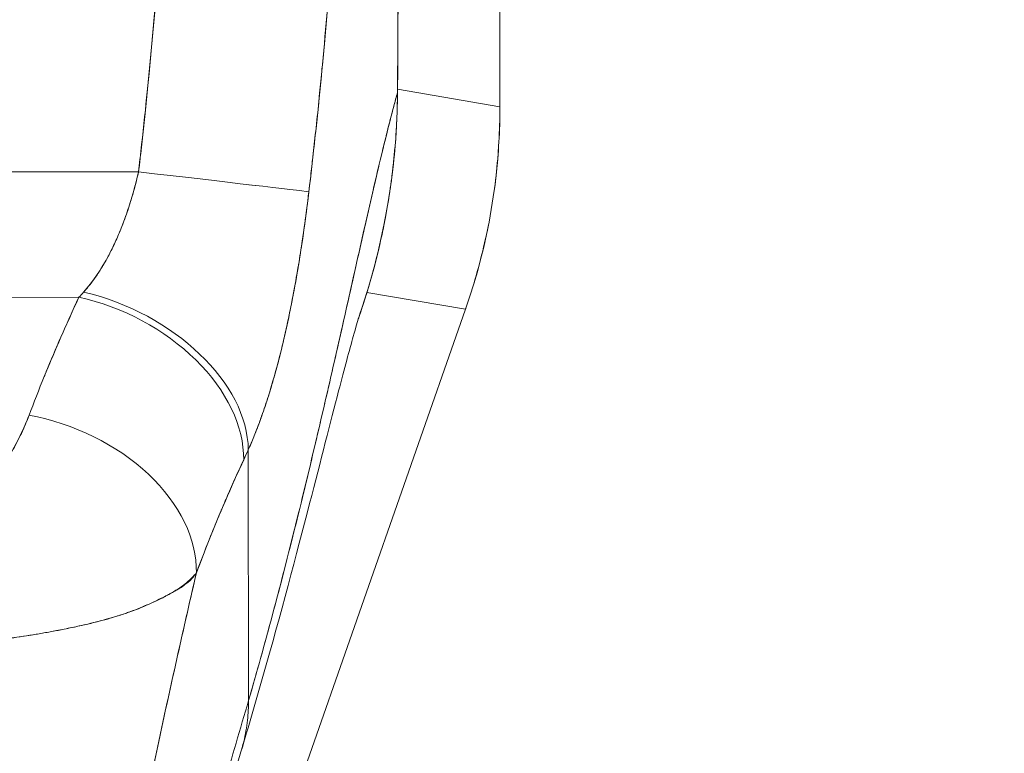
# Model space of a CAD drawing. Header units: inches. Extents: x 14 to 326, y 10 to 205.
# Tile 27 of 107: x 111.134 to 112.255, y 126.541 to 127.376. Entities that reach past the tile are written whole.
import ezdxf

# ---------------------------------------------------------------- set-up
doc = ezdxf.new("R2010")
doc.units = ezdxf.units.IN
doc.header["$LTSCALE"] = 20
doc.header["$MEASUREMENT"] = 0
doc.layers.add('Dimension (ANSI)', color=7, linetype='Continuous', lineweight=5)
doc.layers.add('Visible (ANSI)', color=7, linetype='Continuous', lineweight=5)
doc.styles.add('ROMANS', font='romans.shx')
doc.dimstyles.new('Default (ANSI)', dxfattribs={"dimscale": 20, "dimtxt": 0.08, "dimasz": 0.098425, "dimexe": 0.125, "dimexo": 0.0625, "dimgap": 0.031496, "dimtad": 0, "dimtih": 1, "dimtoh": 1, "dimrnd": 1e-08, "dimzin": 0, "dimdsep": 46, "dimtxsty": 'ROMANS', "dimcen": 0.09, "dimdle": 0.393701, "dimclrd": 256, "dimclre": 256, "dimclrt": 256, "dimadec": 0, "dimazin": 0, "dimtfac": 1.25, "dimtofl": 0, "dimtmove": 0, "dimatfit": 3, "dimfxl": 1, "dimtolj": 1, "dimtzin": 0, "dimlwd": -1, "dimlwe": -1, "dimarcsym": 0})

# ---------------------------------------------------------------- blocks, each defined once
blk = doc.blocks.new('*D48')
at = {"layer": 'Defpoints', "color": 0, "transparency": 16777216}
for p in [(110.704, 127.5503), (117.0367, 127.5503), (117.0367, 100.487)]:
    blk.add_point(p, dxfattribs=at)
at = {"layer": 'Dimension (ANSI)', "transparency": 16777216}
for p, q in [((111.954, 127.5503), (119.5367, 127.5503)), ((117.0367, 125.5818), (117.0367, 115.4486)), ((117.0367, 102.4555), (117.0367, 112.5887))]:
    blk.add_line(p, q, dxfattribs=at)
for points in [[(116.7086, 125.5818), (117.3647, 125.5818), (117.0367, 127.5503)], [(116.7086, 102.4555), (117.3647, 102.4555), (117.0367, 100.487)]]:
    blk.add_solid(points, dxfattribs=at)
at = {"layer": 'Dimension (ANSI)', "transparency": 16777216, "insert": (113.8367, 114.8186), "char_height": 1.6, "attachment_point": 1, "style": 'ROMANS'}
blk.add_mtext('\\A1;27.06', dxfattribs=at)

msp = doc.modelspace()

# ---------------------------------------------------------------- linework, layer by layer
at = {"layer": 'Visible (ANSI)'}
for p, q in [((111.6803, 127.2766), (111.6803, 128.3406)), ((111.6803, 128.3406), (111.6803, 127.2766)), ((111.5638, 127.2928), (111.5638, 127.2928)), ((111.5639, 127.2964), (111.6803, 127.2766)), ((111.6803, 127.2766), (111.5639, 127.2964)), ((111.6803, 127.2766), (111.6803, 127.2752)), ((111.2719, 127.2282), (111.2719, 127.2282)), ((111.2719, 127.2282), (111.2719, 127.2282)), ((110.935, 127.2021), (111.2689, 127.2025)), ((111.2689, 127.2025), (110.935, 127.2021)), ((111.2696, 127.2085), (111.2696, 127.2085)), ((111.5289, 127.0651), (111.6412, 127.046)), ((111.6412, 127.046), (111.5289, 127.0651)), ((110.2082, 127.0584), (111.201, 127.0597)), ((111.201, 127.0597), (110.2082, 127.0584)), ((111.1604, 125.6723), (111.6412, 127.046)), ((111.6412, 127.046), (111.1604, 125.6723)), ((111.6416, 127.0473), (111.6412, 127.046)), ((111.3942, 126.6007), (111.3938, 126.886)), ((111.3938, 126.886), (111.3942, 126.6007))]:
    msp.add_line(p, q, dxfattribs=at)
for centre, major_axis, ratio, start_param, end_param in [((111.552, 127.2929), (0.0118, -0.0001), 0.00001, 0.180119, 0.271131), ((110.9932, 127.2747), (0.1154, 0.6788), 0.997956, 4.543675, 4.881103), ((111.2689, 127.2025), (0.1955, -0.0228), 0.00001, 0.12704, 1.570841), ((111.2689, 127.2025), (0.1955, -0.0228), 0.00001, 0.126689, 1.570795), ((111.2364, 127.2415), (0.1371, 0.2392), 0.280637, 4.023048, 4.058761), ((111.2362, 127.2416), (0.137, 0.2393), 0.281198, 4.022914, 4.058622), ((111.2065, 126.9286), (0.1796, -0.0806), 0.661582, 0.294792, 1.860531), ((111.2065, 126.9286), (0.1796, -0.0806), 0.661582, 0.294793, 1.860531), ((111.2011, 126.917), (0.1786, -0.0828), 0.690457, 0.302725, 1.881447), ((111.2011, 126.917), (0.1786, -0.0828), 0.690457, 0.302725, 1.881446), ((111.1443, 126.7826), (0.1841, -0.0697), 0.701391, 0.242235, 1.831183), ((111.1443, 126.7826), (0.1841, -0.0697), 0.701391, 0.242235, 1.831183), ((111.4245, 127.1759), (0.1184, 0.4121), 0.158708, 3.939526, 3.978632), ((111.4245, 127.1758), (-0.1184, -0.412), 0.158692, 0.797928, 0.837041)]:
    msp.add_ellipse(centre, major_axis=major_axis, ratio=ratio, start_param=start_param, end_param=end_param, dxfattribs=at)
for points, knots in [([(111.5665, 128.1965), (111.5665, 128.1775), (111.5665, 128.1571), (111.5665, 128.1358), (111.5665, 128.1221), (111.5665, 128.108), (111.5665, 128.0935), (111.5665, 128.089), (111.5665, 128.0845), (111.5665, 128.0799), (111.5665, 128.0629), (111.5665, 128.0456), (111.5665, 128.0279), (111.5665, 128.0119), (111.5665, 127.9956), (111.5664, 127.9791), (111.5664, 127.9786), (111.5664, 127.9782), (111.5664, 127.9777), (111.5664, 127.963), (111.5664, 127.948), (111.5664, 127.9328), (111.5663, 127.9183), (111.5663, 127.9035), (111.5663, 127.8884), (111.5662, 127.8761), (111.5662, 127.8635), (111.5662, 127.8507), (111.5661, 127.8352), (111.5661, 127.8192), (111.566, 127.803), (111.566, 127.7754), (111.5659, 127.747), (111.5658, 127.7183), (111.5658, 127.715), (111.5657, 127.7117), (111.5657, 127.7083), (111.5656, 127.6822), (111.5655, 127.656), (111.5654, 127.6296), (111.5654, 127.6138), (111.5653, 127.5981), (111.5653, 127.5823), (111.5652, 127.5749), (111.5652, 127.5675), (111.5652, 127.5601), (111.5651, 127.5508), (111.5651, 127.5416), (111.5651, 127.5324), (111.565, 127.5145), (111.5649, 127.4967), (111.5648, 127.4792), (111.5647, 127.4597), (111.5647, 127.4406), (111.5646, 127.422), (111.5646, 127.4203), (111.5645, 127.4187), (111.5645, 127.417), (111.5644, 127.3974), (111.5643, 127.3784), (111.5642, 127.3601), (111.5641, 127.3362), (111.5639, 127.3136), (111.5638, 127.2928)], [0, 0, 0, 0, 0.086854, 0.086854, 0.086854, 0.142857, 0.142857, 0.142857, 0.160393, 0.160393, 0.160393, 0.225332, 0.225332, 0.225332, 0.284072, 0.284072, 0.284072, 0.285714, 0.285714, 0.285714, 0.337995, 0.337995, 0.337995, 0.387858, 0.387858, 0.387858, 0.428571, 0.428571, 0.428571, 0.477903, 0.477903, 0.477903, 0.561799, 0.561799, 0.561799, 0.571429, 0.571429, 0.571429, 0.647398, 0.647398, 0.647398, 0.692793, 0.692793, 0.692793, 0.714286, 0.714286, 0.714286, 0.741164, 0.741164, 0.741164, 0.793671, 0.793671, 0.793671, 0.851961, 0.851961, 0.851961, 0.857143, 0.857143, 0.857143, 0.918923, 0.918923, 0.918923, 1, 1, 1, 1]), ([(111.5638, 127.2928), (111.5643, 127.3653), (111.5646, 127.4383), (111.565, 127.5118), (111.5651, 127.5374), (111.5652, 127.563), (111.5653, 127.5887), (111.5655, 127.6333), (111.5656, 127.6781), (111.5658, 127.723), (111.566, 127.7783), (111.5661, 127.8339), (111.5663, 127.8898), (111.5663, 127.91), (111.5664, 127.9302), (111.5664, 127.9505), (111.5665, 128.0319), (111.5666, 128.1139), (111.5665, 128.1965)], [0, 0, 0, 0, 0.247318, 0.247318, 0.247318, 0.333333, 0.333333, 0.333333, 0.482783, 0.482783, 0.482783, 0.666667, 0.666667, 0.666667, 0.733158, 0.733158, 0.733158, 1, 1, 1, 1]), ([(111.2689, 127.2025), (111.2737, 127.2438), (111.2782, 127.2858), (111.2822, 127.3284), (111.2863, 127.3711), (111.2899, 127.4144), (111.2933, 127.4584), (111.2966, 127.5024), (111.2996, 127.547), (111.3022, 127.5923)], [0, 0, 0, 0, 0.333333, 0.333333, 0.333333, 0.666667, 0.666667, 0.666667, 1, 1, 1, 1]), ([(111.2689, 127.2025), (111.2733, 127.2398), (111.2772, 127.2772), (111.2809, 127.3146), (111.2853, 127.36), (111.2892, 127.4054), (111.2927, 127.451), (111.2963, 127.498), (111.2995, 127.5451), (111.3022, 127.5923)], [0, 0, 0, 0, 0.288491, 0.288491, 0.288491, 0.638459, 0.638459, 0.638459, 1, 1, 1, 1]), ([(111.4629, 127.1799), (111.4634, 127.1841), (111.4639, 127.1882), (111.4643, 127.1923), (111.4652, 127.1996), (111.466, 127.2069), (111.4668, 127.2142), (111.4694, 127.2371), (111.4719, 127.2599), (111.4742, 127.2824), (111.4752, 127.2922), (111.4761, 127.302), (111.4771, 127.3117), (111.4773, 127.3144), (111.4776, 127.3171), (111.4778, 127.3198), (111.4789, 127.3306), (111.4799, 127.3414), (111.4809, 127.3522), (111.4831, 127.3765), (111.4851, 127.4005), (111.487, 127.4241), (111.4876, 127.432), (111.4882, 127.4399), (111.4888, 127.4477), (111.489, 127.4498), (111.4891, 127.4519), (111.4893, 127.454), (111.4904, 127.4695), (111.4916, 127.4849), (111.4926, 127.5), (111.4945, 127.5276), (111.4963, 127.5546), (111.4978, 127.5808)], [0, 0, 0, 0, 0.029161, 0.029161, 0.029161, 0.080621, 0.080621, 0.080621, 0.243196, 0.243196, 0.243196, 0.313778, 0.313778, 0.313778, 0.333333, 0.333333, 0.333333, 0.41251, 0.41251, 0.41251, 0.591045, 0.591045, 0.591045, 0.650584, 0.650584, 0.650584, 0.666667, 0.666667, 0.666667, 0.784923, 0.784923, 0.784923, 1, 1, 1, 1]), ([(111.4978, 127.5808), (111.495, 127.5341), (111.4919, 127.4881), (111.4884, 127.4429), (111.4882, 127.4406), (111.4881, 127.4383), (111.4879, 127.436), (111.4845, 127.3931), (111.4809, 127.3508), (111.4768, 127.3092), (111.4764, 127.3047), (111.4759, 127.3002), (111.4755, 127.2956), (111.4716, 127.2565), (111.4674, 127.2179), (111.4629, 127.1799)], [0, 0, 0, 0, 0.333333, 0.333333, 0.333333, 0.350215, 0.350215, 0.350215, 0.666667, 0.666667, 0.666667, 0.701162, 0.701162, 0.701162, 1, 1, 1, 1]), ([(111.3942, 126.6007), (111.4034, 126.6324), (111.4124, 126.6646), (111.4211, 126.697), (111.4298, 126.7295), (111.4382, 126.7621), (111.4463, 126.7947), (111.4545, 126.8274), (111.4624, 126.8599), (111.47, 126.8921), (111.4776, 126.9242), (111.4849, 126.956), (111.492, 126.987), (111.4991, 127.018), (111.5058, 127.0482), (111.5124, 127.0772), (111.5189, 127.1061), (111.5251, 127.1339), (111.5311, 127.1601), (111.5371, 127.1862), (111.5428, 127.2106), (111.5483, 127.2329), (111.5537, 127.2552), (111.5589, 127.2753), (111.5638, 127.2928)], [0, 0, 0, 0, 0.124948, 0.124948, 0.124948, 0.249955, 0.249955, 0.249955, 0.374963, 0.374963, 0.374963, 0.49997, 0.49997, 0.49997, 0.624978, 0.624978, 0.624978, 0.749985, 0.749985, 0.749985, 0.874993, 0.874993, 0.874993, 1, 1, 1, 1]), ([(111.5638, 127.2928), (111.5624, 127.2878), (111.5609, 127.2825), (111.5595, 127.277), (111.5569, 127.2673), (111.5542, 127.2569), (111.5515, 127.2459), (111.5487, 127.2349), (111.5459, 127.2232), (111.543, 127.2111), (111.5401, 127.199), (111.5372, 127.1863), (111.5341, 127.1732), (111.5311, 127.16), (111.528, 127.1465), (111.5248, 127.1325), (111.5217, 127.1185), (111.5184, 127.1041), (111.5151, 127.0894), (111.5118, 127.0746), (111.5084, 127.0596), (111.505, 127.0442), (111.5015, 127.0289), (111.498, 127.0133), (111.4944, 126.9974), (111.4908, 126.9816), (111.4871, 126.9656), (111.4834, 126.9493), (111.4796, 126.9331), (111.4758, 126.9168), (111.4719, 126.9003), (111.468, 126.8838), (111.4641, 126.8672), (111.46, 126.8505), (111.456, 126.8338), (111.4519, 126.8171), (111.4477, 126.8003), (111.4435, 126.7835), (111.4393, 126.7668), (111.435, 126.75), (111.4307, 126.7332), (111.4263, 126.7165), (111.4218, 126.6998), (111.4173, 126.6831), (111.4128, 126.6665), (111.4082, 126.65), (111.4036, 126.6335), (111.3989, 126.617), (111.3942, 126.6007)], [0, 0, 0, 0, 0.036069, 0.036069, 0.036069, 0.100331, 0.100331, 0.100331, 0.164593, 0.164593, 0.164593, 0.228855, 0.228855, 0.228855, 0.293118, 0.293118, 0.293118, 0.35738, 0.35738, 0.35738, 0.421642, 0.421642, 0.421642, 0.485904, 0.485904, 0.485904, 0.550166, 0.550166, 0.550166, 0.614429, 0.614429, 0.614429, 0.678691, 0.678691, 0.678691, 0.742953, 0.742953, 0.742953, 0.807215, 0.807215, 0.807215, 0.871477, 0.871477, 0.871477, 0.93574, 0.93574, 0.93574, 1, 1, 1, 1]), ([(111.52, 127.0378), (111.5238, 127.0488), (111.5274, 127.0599), (111.5307, 127.0711), (111.5339, 127.0817), (111.5369, 127.0924), (111.5396, 127.1032), (111.5421, 127.1133), (111.5445, 127.1233), (111.5466, 127.1335), (111.5482, 127.1409), (111.5497, 127.1483), (111.551, 127.1558), (111.5515, 127.1586), (111.552, 127.1614), (111.5525, 127.1642), (111.5543, 127.1746), (111.5559, 127.1851), (111.5572, 127.1957), (111.5586, 127.2064), (111.5598, 127.2172), (111.5607, 127.2281), (111.5617, 127.2391), (111.5625, 127.2502), (111.563, 127.2613), (111.5634, 127.2718), (111.5637, 127.2823), (111.5638, 127.2928)], [0.790003, 0.790003, 0.790003, 0.790003, 0.8183588, 0.8183588, 0.8183588, 0.845378, 0.845378, 0.845378, 0.870503, 0.870503, 0.870503, 0.8888889, 0.8888889, 0.8888889, 0.8957748, 0.8957748, 0.8957748, 0.9214813, 0.9214813, 0.9214813, 0.9477805, 0.9477805, 0.9477805, 0.9746573, 0.9746573, 0.9746573, 1, 1, 1, 1]), ([(111.5638, 127.2928), (111.5637, 127.2741), (111.5629, 127.2536), (111.5611, 127.2322), (111.56, 127.2192), (111.5586, 127.2058), (111.5568, 127.1923), (111.5554, 127.1823), (111.5539, 127.1723), (111.5521, 127.1621), (111.5478, 127.1373), (111.5422, 127.1118), (111.5348, 127.0852), (111.5344, 127.0836), (111.5339, 127.0819), (111.5334, 127.0803), (111.5295, 127.0664), (111.525, 127.0522), (111.52, 127.0378)], [0, 0, 0, 0, 0.0478542, 0.0478542, 0.0478542, 0.0769231, 0.0769231, 0.0769231, 0.0983166, 0.0983166, 0.0983166, 0.1506385, 0.1506385, 0.1506385, 0.1538462, 0.1538462, 0.1538462, 0.1810696, 0.1810696, 0.1810696, 0.1810696]), ([(111.6803, 127.2766), (111.6803, 127.2764), (111.6803, 127.2763), (111.6803, 127.2761), (111.6803, 127.276), (111.6803, 127.2758), (111.6803, 127.2757), (111.6803, 127.2755), (111.6803, 127.2754), (111.6803, 127.2752)], [0, 0, 0, 0, 0.333333, 0.333333, 0.333333, 0.666667, 0.666667, 0.666667, 1, 1, 1, 1]), ([(111.6803, 127.2752), (111.6803, 127.2494), (111.6789, 127.2236), (111.676, 127.1979), (111.6731, 127.1723), (111.6688, 127.1468), (111.663, 127.1217), (111.6573, 127.0965), (111.6501, 127.0717), (111.6416, 127.0473)], [0, 0, 0, 0, 0.333333, 0.333333, 0.333333, 0.666667, 0.666667, 0.666667, 1, 1, 1, 1]), ([(111.2063, 127.0655), (111.2166, 127.0774), (111.2259, 127.0908), (111.2338, 127.1054), (111.2418, 127.1201), (111.2486, 127.136), (111.2544, 127.1524), (111.2602, 127.1688), (111.2651, 127.1856), (111.2689, 127.2025)], [0, 0, 0, 0, 0.333333, 0.333333, 0.333333, 0.666667, 0.666667, 0.666667, 1, 1, 1, 1]), ([(111.2063, 127.0655), (111.2081, 127.0676), (111.2099, 127.0697), (111.2117, 127.0718), (111.2138, 127.0745), (111.2159, 127.0772), (111.218, 127.08), (111.2202, 127.083), (111.2223, 127.0862), (111.2244, 127.0894), (111.2266, 127.0929), (111.2288, 127.0965), (111.231, 127.1002), (111.2333, 127.1044), (111.2356, 127.1087), (111.2378, 127.113), (111.2403, 127.118), (111.2426, 127.1231), (111.2449, 127.1282), (111.2475, 127.1341), (111.2499, 127.1401), (111.2522, 127.1463), (111.2548, 127.1532), (111.2572, 127.1604), (111.2594, 127.1676), (111.262, 127.1757), (111.2643, 127.184), (111.2665, 127.1924), (111.2673, 127.1957), (111.2681, 127.1991), (111.2689, 127.2025)], [0, 0, 0, 0, 0.060949, 0.060949, 0.060949, 0.135639, 0.135639, 0.135639, 0.215708, 0.215708, 0.215708, 0.303486, 0.303486, 0.303486, 0.401292, 0.401292, 0.401292, 0.511372, 0.511372, 0.511372, 0.635855, 0.635855, 0.635855, 0.776826, 0.776826, 0.776826, 0.936006, 0.936006, 0.936006, 1, 1, 1, 1]), ([(111.3938, 126.886), (111.3973, 126.8938), (111.4006, 126.9017), (111.4037, 126.9098), (111.4056, 126.9146), (111.4074, 126.9195), (111.4091, 126.9244), (111.4118, 126.932), (111.4144, 126.9396), (111.4168, 126.9472), (111.4178, 126.9505), (111.4188, 126.9537), (111.4198, 126.957), (111.4211, 126.9614), (111.4224, 126.9659), (111.4237, 126.9703), (111.4273, 126.9832), (111.4306, 126.9959), (111.4335, 127.0085), (111.435, 127.0145), (111.4363, 127.0205), (111.4376, 127.0264), (111.4407, 127.0402), (111.4434, 127.0538), (111.4459, 127.0672), (111.4477, 127.0771), (111.4495, 127.087), (111.4511, 127.0968), (111.4526, 127.1059), (111.454, 127.1149), (111.4554, 127.1238), (111.4563, 127.1303), (111.4573, 127.1367), (111.4582, 127.1431), (111.4599, 127.1554), (111.4614, 127.1677), (111.4629, 127.1799)], [0, 0, 0, 0, 0.078629, 0.078629, 0.078629, 0.12616, 0.12616, 0.12616, 0.2, 0.2, 0.2, 0.231421, 0.231421, 0.231421, 0.274676, 0.274676, 0.274676, 0.4, 0.4, 0.4, 0.460013, 0.460013, 0.460013, 0.6, 0.6, 0.6, 0.704237, 0.704237, 0.704237, 0.8, 0.8, 0.8, 0.868687, 0.868687, 0.868687, 1, 1, 1, 1]), ([(111.4629, 127.1799), (111.462, 127.173), (111.4612, 127.166), (111.4603, 127.159), (111.458, 127.1418), (111.4556, 127.1246), (111.4528, 127.1074), (111.4526, 127.1058), (111.4523, 127.1043), (111.4521, 127.1027), (111.4499, 127.0893), (111.4476, 127.076), (111.4451, 127.0628), (111.4428, 127.0507), (111.4403, 127.0386), (111.4377, 127.0267), (111.4376, 127.026), (111.4374, 127.0254), (111.4373, 127.0247), (111.4348, 127.0137), (111.4323, 127.0029), (111.4295, 126.9922), (111.4272, 126.9828), (111.4247, 126.9736), (111.422, 126.9644), (111.421, 126.961), (111.42, 126.9575), (111.4189, 126.954), (111.4175, 126.9495), (111.4161, 126.945), (111.4147, 126.9405), (111.4124, 126.9334), (111.4099, 126.9264), (111.4074, 126.9195), (111.4051, 126.9132), (111.4027, 126.9069), (111.4001, 126.9007), (111.3981, 126.8957), (111.396, 126.8908), (111.3938, 126.886)], [0, 0, 0, 0, 0.067817, 0.067817, 0.067817, 0.234588, 0.234588, 0.234588, 0.25, 0.25, 0.25, 0.380149, 0.380149, 0.380149, 0.5, 0.5, 0.5, 0.506838, 0.506838, 0.506838, 0.617148, 0.617148, 0.617148, 0.713405, 0.713405, 0.713405, 0.75, 0.75, 0.75, 0.798131, 0.798131, 0.798131, 0.874043, 0.874043, 0.874043, 0.943786, 0.943786, 0.943786, 1, 1, 1, 1]), ([(111.1442, 126.9253), (111.1497, 126.9399), (111.1555, 126.9546), (111.1615, 126.9694), (111.1623, 126.9713), (111.1631, 126.9732), (111.1638, 126.9751), (111.1692, 126.9881), (111.1747, 127.0011), (111.1804, 127.0142), (111.1817, 127.0171), (111.183, 127.02), (111.1843, 127.023), (111.1897, 127.0351), (111.1952, 127.0474), (111.201, 127.0597)], [0, 0, 0, 0, 0.333333, 0.333333, 0.333333, 0.376093, 0.376093, 0.376093, 0.666667, 0.666667, 0.666667, 0.731304, 0.731304, 0.731304, 1, 1, 1, 1]), ([(111.1442, 126.9253), (111.1497, 126.9399), (111.1554, 126.9546), (111.1615, 126.9694), (111.1675, 126.9842), (111.1739, 126.9991), (111.1804, 127.0142), (111.187, 127.0292), (111.1939, 127.0444), (111.201, 127.0597)], [0, 0, 0, 0, 0.333333, 0.333333, 0.333333, 0.666667, 0.666667, 0.666667, 1, 1, 1, 1]), ([(111.6416, 127.0473), (111.6416, 127.0471), (111.6415, 127.047), (111.6415, 127.0469), (111.6414, 127.0467), (111.6414, 127.0466), (111.6413, 127.0464), (111.6413, 127.0463), (111.6412, 127.0462), (111.6412, 127.046)], [0, 0, 0, 0, 0.333333, 0.333333, 0.333333, 0.666667, 0.666667, 0.666667, 1, 1, 1, 1]), ([(111.5202, 127.0385), (111.5202, 127.0385), (111.52, 127.0378), (111.5185, 127.033), (111.5163, 127.0254), (111.5091, 126.9999), (111.5034, 126.9785), (111.4876, 126.9178), (111.4765, 126.8741), (111.4487, 126.7668), (111.4309, 126.6994), (111.4026, 126.6), (111.3943, 126.5714), (111.3855, 126.5423)], [0.113117, 0.113117, 0.113117, 0.113117, 0.210997, 0.210997, 0.465269, 0.465269, 0.84628, 0.84628, 1.372791, 1.372791, 1.994883, 1.994883, 2.236761, 2.236761, 2.236761, 2.236761]), ([(110.9762, 126.7809), (110.979, 126.7809), (110.9818, 126.781), (110.9847, 126.7812), (110.9877, 126.7814), (110.9907, 126.7817), (110.9938, 126.7821), (110.997, 126.7826), (111.0003, 126.7832), (111.0035, 126.7839), (111.007, 126.7846), (111.0105, 126.7855), (111.0139, 126.7865), (111.0177, 126.7876), (111.0213, 126.7888), (111.025, 126.7902), (111.0279, 126.7914), (111.0308, 126.7926), (111.0337, 126.7939), (111.0347, 126.7943), (111.0356, 126.7948), (111.0366, 126.7952), (111.0408, 126.7973), (111.0448, 126.7995), (111.0487, 126.8018), (111.0531, 126.8044), (111.0573, 126.8072), (111.0613, 126.8102), (111.0657, 126.8135), (111.07, 126.8169), (111.0741, 126.8206), (111.0767, 126.8229), (111.0793, 126.8252), (111.0818, 126.8276), (111.0836, 126.8294), (111.0854, 126.8313), (111.0872, 126.8331), (111.0918, 126.838), (111.0962, 126.843), (111.1003, 126.8482), (111.105, 126.854), (111.1093, 126.86), (111.1135, 126.8661), (111.1179, 126.8728), (111.1221, 126.8796), (111.126, 126.8866), (111.1299, 126.8935), (111.1334, 126.9004), (111.1367, 126.9074), (111.1394, 126.9134), (111.1419, 126.9194), (111.1442, 126.9253)], [0, 0, 0, 0, 0.036619, 0.036619, 0.036619, 0.07542, 0.07542, 0.07542, 0.116832, 0.116832, 0.116832, 0.161518, 0.161518, 0.161518, 0.2101, 0.2101, 0.2101, 0.25, 0.25, 0.25, 0.263174, 0.263174, 0.263174, 0.321517, 0.321517, 0.321517, 0.385689, 0.385689, 0.385689, 0.455959, 0.455959, 0.455959, 0.5, 0.5, 0.5, 0.532725, 0.532725, 0.532725, 0.617421, 0.617421, 0.617421, 0.711301, 0.711301, 0.711301, 0.813465, 0.813465, 0.813465, 0.914177, 0.914177, 0.914177, 1, 1, 1, 1]), ([(110.9762, 126.7809), (110.9851, 126.7808), (110.9941, 126.7818), (111.0034, 126.7838), (111.0128, 126.7858), (111.0224, 126.7889), (111.0319, 126.7931), (111.0413, 126.7973), (111.0506, 126.8026), (111.0594, 126.8089), (111.0682, 126.8152), (111.0767, 126.8224), (111.0847, 126.8305), (111.0927, 126.8387), (111.1002, 126.8476), (111.1073, 126.8574), (111.1145, 126.8671), (111.1212, 126.8776), (111.1273, 126.8889), (111.1335, 126.9003), (111.1391, 126.9124), (111.1442, 126.9253)], [0, 0, 0, 0, 0.142857, 0.142857, 0.142857, 0.285714, 0.285714, 0.285714, 0.428571, 0.428571, 0.428571, 0.571429, 0.571429, 0.571429, 0.714286, 0.714286, 0.714286, 0.857143, 0.857143, 0.857143, 1, 1, 1, 1]), ([(111.3348, 126.746), (111.3405, 126.7614), (111.3464, 126.7763), (111.3523, 126.791), (111.3558, 126.7997), (111.3594, 126.8083), (111.363, 126.8168), (111.3631, 126.8171), (111.3632, 126.8174), (111.3634, 126.8177), (111.3657, 126.8232), (111.368, 126.8286), (111.3703, 126.8339), (111.3764, 126.8479), (111.3825, 126.8615), (111.3887, 126.8747)], [0, 0, 0, 0, 0.333333, 0.333333, 0.333333, 0.531303, 0.531303, 0.531303, 0.538863, 0.538863, 0.538863, 0.666667, 0.666667, 0.666667, 1, 1, 1, 1]), ([(111.3887, 126.8747), (111.3832, 126.863), (111.3779, 126.8512), (111.3728, 126.8395), (111.3661, 126.8242), (111.3596, 126.809), (111.3534, 126.7937), (111.3469, 126.7778), (111.3408, 126.7619), (111.3348, 126.746)], [0, 0, 0, 0, 0.2755, 0.2755, 0.2755, 0.631774, 0.631774, 0.631774, 1, 1, 1, 1]), ([(111.3348, 126.746), (111.3317, 126.7422), (111.3281, 126.7386), (111.3239, 126.7351), (111.3189, 126.731), (111.3131, 126.7271), (111.3065, 126.7232), (111.3055, 126.7226), (111.3044, 126.722), (111.3033, 126.7214), (111.2974, 126.7181), (111.291, 126.7148), (111.2841, 126.7117), (111.2762, 126.7081), (111.2678, 126.7047), (111.2589, 126.7015), (111.2572, 126.701), (111.2555, 126.7004), (111.2539, 126.6998), (111.2468, 126.6974), (111.2395, 126.6952), (111.2319, 126.6931), (111.2229, 126.6906), (111.2136, 126.6883), (111.2039, 126.6861), (111.2004, 126.6853), (111.1968, 126.6845), (111.1932, 126.6838), (111.1874, 126.6825), (111.1814, 126.6813), (111.1753, 126.6802), (111.166, 126.6784), (111.1564, 126.6767), (111.1467, 126.6752), (111.1395, 126.674), (111.1322, 126.6729), (111.1248, 126.6719), (111.1228, 126.6716), (111.1208, 126.6713), (111.1188, 126.671), (111.1099, 126.6698), (111.1009, 126.6687), (111.0918, 126.6676), (111.0833, 126.6667), (111.0748, 126.6657), (111.0662, 126.6649), (111.0612, 126.6644), (111.0561, 126.6639), (111.0511, 126.6634), (111.048, 126.6632), (111.045, 126.6629), (111.0419, 126.6626), (111.0343, 126.662), (111.0266, 126.6613), (111.0189, 126.6608), (111.0116, 126.6603), (111.0042, 126.6598), (110.9969, 126.6594), (110.9899, 126.659), (110.9828, 126.6587), (110.9758, 126.6585)], [0, 0, 0, 0, 0.070099, 0.070099, 0.070099, 0.153227, 0.153227, 0.153227, 0.166667, 0.166667, 0.166667, 0.237919, 0.237919, 0.237919, 0.318443, 0.318443, 0.318443, 0.333333, 0.333333, 0.333333, 0.396446, 0.396446, 0.396446, 0.472282, 0.472282, 0.472282, 0.5, 0.5, 0.5, 0.545332, 0.545332, 0.545332, 0.61493, 0.61493, 0.61493, 0.666667, 0.666667, 0.666667, 0.680579, 0.680579, 0.680579, 0.742113, 0.742113, 0.742113, 0.799672, 0.799672, 0.799672, 0.833333, 0.833333, 0.833333, 0.853588, 0.853588, 0.853588, 0.904523, 0.904523, 0.904523, 0.953187, 0.953187, 0.953187, 1, 1, 1, 1]), ([(110.9758, 126.6585), (110.9858, 126.6588), (110.9958, 126.6593), (111.0058, 126.6599), (111.0158, 126.6605), (111.0259, 126.6613), (111.036, 126.6621), (111.041, 126.6625), (111.0459, 126.663), (111.0508, 126.6634), (111.056, 126.6639), (111.0612, 126.6644), (111.0664, 126.6649), (111.0716, 126.6654), (111.0767, 126.666), (111.0818, 126.6665), (111.0868, 126.6671), (111.0918, 126.6676), (111.0967, 126.6682), (111.1061, 126.6693), (111.1153, 126.6705), (111.1244, 126.6718), (111.1252, 126.6719), (111.1259, 126.672), (111.1267, 126.6721), (111.1366, 126.6736), (111.1464, 126.6751), (111.1559, 126.6767), (111.1656, 126.6783), (111.175, 126.6801), (111.1842, 126.6819), (111.1871, 126.6825), (111.19, 126.6831), (111.1929, 126.6837), (111.1991, 126.685), (111.2052, 126.6863), (111.2112, 126.6877), (111.2199, 126.6898), (111.2283, 126.692), (111.2365, 126.6943), (111.2375, 126.6946), (111.2386, 126.6949), (111.2396, 126.6952), (111.2443, 126.6967), (111.249, 126.6982), (111.2536, 126.6997), (111.2557, 126.7005), (111.2578, 126.7012), (111.2599, 126.702), (111.2672, 126.7047), (111.2742, 126.7076), (111.2809, 126.7105), (111.2874, 126.7134), (111.2934, 126.7163), (111.2991, 126.7192), (111.3004, 126.7199), (111.3017, 126.7205), (111.303, 126.7212), (111.303, 126.7212), (111.3031, 126.7213), (111.3032, 126.7213), (111.3071, 126.7233), (111.3107, 126.7254), (111.3141, 126.7274), (111.3185, 126.7301), (111.3224, 126.7329), (111.3259, 126.7359), (111.3292, 126.7389), (111.3322, 126.7422), (111.3348, 126.746)], [0, 0, 0, 0, 0.066599, 0.066599, 0.066599, 0.13375, 0.13375, 0.13375, 0.166667, 0.166667, 0.166667, 0.201474, 0.201474, 0.201474, 0.235929, 0.235929, 0.235929, 0.269758, 0.269758, 0.269758, 0.333333, 0.333333, 0.333333, 0.338645, 0.338645, 0.338645, 0.408129, 0.408129, 0.408129, 0.47796, 0.47796, 0.47796, 0.5, 0.5, 0.5, 0.547804, 0.547804, 0.547804, 0.617158, 0.617158, 0.617158, 0.625768, 0.625768, 0.625768, 0.666667, 0.666667, 0.666667, 0.685425, 0.685425, 0.685425, 0.752265, 0.752265, 0.752265, 0.817289, 0.817289, 0.817289, 0.832593, 0.832593, 0.832593, 0.833333, 0.833333, 0.833333, 0.880153, 0.880153, 0.880153, 0.940933, 0.940933, 0.940933, 1, 1, 1, 1]), ([(111.198, 126.0705), (111.2043, 126.1059), (111.2107, 126.1417), (111.2174, 126.1779), (111.224, 126.2141), (111.2308, 126.2507), (111.2378, 126.2875), (111.2449, 126.3243), (111.2521, 126.3614), (111.2596, 126.3987), (111.2671, 126.4361), (111.2748, 126.4737), (111.2828, 126.5116), (111.2908, 126.5495), (111.2991, 126.5878), (111.3077, 126.6265), (111.3163, 126.6651), (111.3251, 126.7042), (111.3343, 126.7439), (111.3345, 126.7446), (111.3346, 126.7453), (111.3348, 126.746)], [0, 0, 0, 0, 0.166185, 0.166185, 0.166185, 0.332369, 0.332369, 0.332369, 0.498554, 0.498554, 0.498554, 0.664739, 0.664739, 0.664739, 0.830923, 0.830923, 0.830923, 0.997108, 0.997108, 0.997108, 1, 1, 1, 1]), ([(111.3348, 126.746), (111.3279, 126.7161), (111.3211, 126.6866), (111.3146, 126.6573), (111.308, 126.6281), (111.3016, 126.5991), (111.2954, 126.5703), (111.2891, 126.5415), (111.2831, 126.5129), (111.2771, 126.4845), (111.2712, 126.4561), (111.2654, 126.4278), (111.2598, 126.3997), (111.2542, 126.3716), (111.2487, 126.3437), (111.2433, 126.3159), (111.2379, 126.2881), (111.2327, 126.2604), (111.2275, 126.233), (111.2224, 126.2055), (111.2174, 126.1782), (111.2125, 126.1511), (111.2075, 126.124), (111.2027, 126.0971), (111.198, 126.0705)], [0, 0, 0, 0, 0.125, 0.125, 0.125, 0.25, 0.25, 0.25, 0.375, 0.375, 0.375, 0.5, 0.5, 0.5, 0.625, 0.625, 0.625, 0.75, 0.75, 0.75, 0.875, 0.875, 0.875, 1, 1, 1, 1]), ([(111.1982, 125.8753), (111.2031, 125.9023), (111.2087, 125.9296), (111.2148, 125.9573), (111.221, 125.9851), (111.2277, 126.0133), (111.2348, 126.0419), (111.242, 126.0706), (111.2496, 126.0997), (111.2576, 126.1293), (111.2656, 126.1589), (111.274, 126.189), (111.2826, 126.2195), (111.2913, 126.25), (111.3002, 126.2809), (111.3093, 126.3122), (111.3185, 126.3435), (111.3278, 126.3752), (111.3372, 126.4071), (111.3466, 126.439), (111.3561, 126.4712), (111.3657, 126.5035), (111.3752, 126.5359), (111.3847, 126.5683), (111.3942, 126.6007)], [0, 0, 0, 0, 0.125006, 0.125006, 0.125006, 0.250011, 0.250011, 0.250011, 0.375017, 0.375017, 0.375017, 0.500022, 0.500022, 0.500022, 0.625028, 0.625028, 0.625028, 0.750033, 0.750033, 0.750033, 0.875039, 0.875039, 0.875039, 1, 1, 1, 1]), ([(111.3942, 126.6007), (111.3847, 126.5683), (111.3752, 126.5358), (111.3656, 126.5035), (111.3561, 126.4712), (111.3466, 126.439), (111.3372, 126.4071), (111.3278, 126.3752), (111.3184, 126.3435), (111.3093, 126.3122), (111.3002, 126.2809), (111.2913, 126.25), (111.2826, 126.2195), (111.2739, 126.189), (111.2656, 126.1589), (111.2576, 126.1293), (111.2496, 126.0997), (111.242, 126.0706), (111.2348, 126.0419), (111.2277, 126.0133), (111.221, 125.9851), (111.2148, 125.9573), (111.2087, 125.9296), (111.2031, 125.9023), (111.1982, 125.8753)], [0, 0, 0, 0, 0.124999, 0.124999, 0.124999, 0.25, 0.25, 0.25, 0.375, 0.375, 0.375, 0.5, 0.5, 0.5, 0.625, 0.625, 0.625, 0.75, 0.75, 0.75, 0.875, 0.875, 0.875, 1, 1, 1, 1]), ([(111.3855, 126.5423), (111.3859, 126.5439), (111.3864, 126.5454), (111.3868, 126.547), (111.3875, 126.5494), (111.3881, 126.5518), (111.3887, 126.5542), (111.3906, 126.5622), (111.392, 126.5702), (111.3929, 126.5782), (111.3938, 126.5858), (111.3942, 126.5934), (111.3942, 126.6007)], [0.8187248, 0.8187248, 0.8187248, 0.8187248, 0.8333333, 0.8333333, 0.8333333, 0.855634, 0.855634, 0.855634, 0.9296838, 0.9296838, 0.9296838, 1, 1, 1, 1]), ([(111.3942, 126.6007), (111.3942, 126.5934), (111.3938, 126.5858), (111.3929, 126.5782), (111.392, 126.5702), (111.3906, 126.5622), (111.3887, 126.5542), (111.3881, 126.5518), (111.3875, 126.5494), (111.3868, 126.5471), (111.3864, 126.5455), (111.3859, 126.5439), (111.3855, 126.5423)], [0, 0, 0, 0, 0.0704243, 0.0704243, 0.0704243, 0.1445341, 0.1445341, 0.1445341, 0.1666667, 0.1666667, 0.1666667, 0.1814407, 0.1814407, 0.1814407, 0.1814407])]:
    msp.add_open_spline(points, degree=3, knots=knots, dxfattribs=at)
for points in [[(111.5666, 128.1965), (111.5667, 127.8953), (111.5658, 127.594), (111.5638, 127.2928)], [(111.5609, 127.2301), (111.5552, 127.1638), (111.5411, 127.0979), (111.5192, 127.0354)], [(111.3855, 126.5423), (111.3186, 126.3212), (111.2389, 126.0952), (111.1979, 125.8716)]]:
    msp.add_open_spline(points, degree=3, dxfattribs=at)

# ---------------------------------------------------------------- dimensions: what is measured, and where the dimension line sits
at = {"layer": 'Dimension (ANSI)'}
dim = msp.add_linear_dim(base=(117.0367, 127.5503), p1=(117.0367, 100.487), p2=(110.704, 127.5503), angle=90, dimstyle='Default (ANSI)', override={"dimdec": 2, "dimse1": 1, "dimtp": 0, "dimtm": 0, "dimtdec": 2, "dimatfit": 1}, dxfattribs=at)
dim.commit()
dim.dimension.update_dxf_attribs({"geometry": '*D48', "text_midpoint": (117.0367, 114.0186), "dimtype": 160})

doc.saveas('drawing.dxf')
